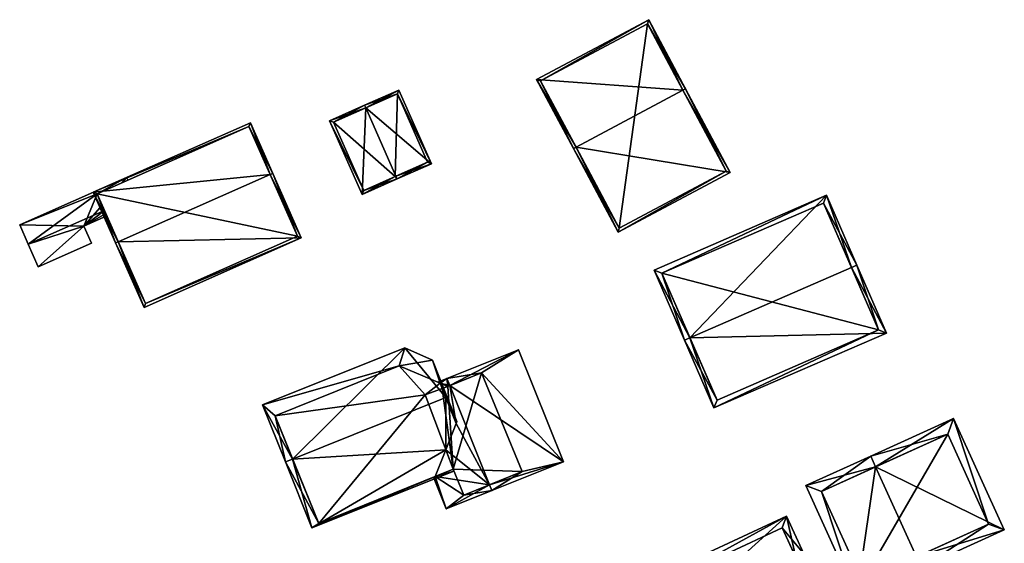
# Model space of a CAD drawing. Header units: inches. Extents: x 2523744 to 2528136, y 1148995 to 1152010.
# Tile 43 of 256: x 2524069 to 2524152, y 1150513 to 1150558. Entities that reach past the tile are written whole.
import ezdxf

# ---------------------------------------------------------------- set-up
doc = ezdxf.new("R2010")
doc.units = ezdxf.units.IN
doc.header["$MEASUREMENT"] = 0
doc.layers.add('Gebaeude Einzelhaus', color=10, linetype='Continuous')
doc.layers.add('Offenes Gebaeude', color=10, linetype='Continuous')

msp = doc.modelspace()

# ---------------------------------------------------------------- meshes
at = {"layer": 'Gebaeude Einzelhaus'}
mesh = msp.add_polyface(dxfattribs=at)
corners = [(2524116.037, 1150546.724, 460.362), (2524119.594, 1150539.534, 458.849), (2524129.074, 1150544.598, 458.849), (2524115.815, 1150546.606, 460.362), (2524125.075, 1150551.554, 460.362), (2524125.295, 1150551.671, 460.362), (2524122.179, 1150557.505, 458.849), (2524112.699, 1150552.441, 458.849), (2524119.696, 1150539.873, 458.896), (2524113.038, 1150552.339, 458.906), (2524128.736, 1150544.7, 458.896), (2524122.076, 1150557.168, 458.906), (2524128.736, 1150544.7, 452.729), (2524122.076, 1150557.168, 452.729), (2524113.038, 1150552.339, 452.729), (2524119.696, 1150539.873, 452.729)]
mesh.append_faces([[corners[k] for k in face] for face in [(11, 9, 6), (6, 9, 7), (4, 11, 5), (10, 4, 5), (5, 11, 6), (2, 10, 5), (1, 8, 10), (1, 10, 2), (0, 8, 3), (9, 0, 3), (7, 9, 3), (3, 8, 1), (4, 7, 0), (0, 7, 3), (5, 6, 4), (4, 6, 7), (0, 2, 4), (4, 2, 5), (3, 1, 0), (0, 1, 2)]], dxfattribs={"color": 13})
mesh.append_faces([[corners[k] for k in face] for face in [(13, 15, 14), (12, 15, 13), (10, 15, 12), (8, 15, 10), (14, 15, 0), (0, 15, 8), (9, 14, 0), (13, 14, 11), (11, 14, 9), (12, 13, 4), (4, 13, 11), (10, 12, 4)]], dxfattribs={"color": 41})
mesh = msp.add_polyface(dxfattribs=at)
corners = [(2524100.824, 1150544.27, 460.527), (2524100.924, 1150544.043, 460.527), (2524103.828, 1150545.326, 458.425), (2524098.272, 1150550.043, 460.527), (2524101.075, 1150551.555, 458.425), (2524098.171, 1150550.271, 460.527), (2524095.216, 1150548.966, 458.425), (2524097.97, 1150542.738, 458.425), (2524100.948, 1150551.225, 458.59), (2524103.498, 1150545.454, 458.591), (2524095.546, 1150548.839, 458.588), (2524098.098, 1150543.068, 458.588), (2524100.759, 1150544.241, 460.481), (2524100.759, 1150544.241, 452.6), (2524103.498, 1150545.454, 452.6), (2524100.948, 1150551.225, 452.6), (2524095.546, 1150548.839, 452.6), (2524098.098, 1150543.068, 452.6)]
mesh.append_faces([[corners[k] for k in face] for face in [(0, 9, 1), (1, 11, 12), (12, 0, 1), (7, 11, 1), (10, 11, 6), (6, 11, 7), (3, 10, 5), (8, 3, 5), (5, 10, 6), (4, 8, 5), (9, 8, 2), (1, 9, 2), (2, 8, 4), (3, 7, 0), (0, 7, 1), (3, 6, 7), (3, 5, 6), (3, 4, 5), (0, 2, 3), (3, 2, 4), (0, 1, 2)]], dxfattribs={"color": 13})
mesh.append_faces([[corners[k] for k in face] for face in [(13, 17, 16), (13, 16, 15), (13, 15, 14), (11, 17, 13), (11, 13, 12), (16, 17, 10), (10, 17, 11), (15, 16, 10), (3, 15, 10), (8, 15, 3), (14, 15, 8), (9, 14, 8), (13, 14, 9), (12, 13, 9), (12, 9, 0)]], dxfattribs={"color": 41})
mesh = msp.add_polyface(dxfattribs=at)
corners = [(2524077.349, 1150538.73, 463.485), (2524079.53, 1150533.183, 459.559), (2524092.818, 1150539.061, 459.559), (2524077.12, 1150538.629, 463.485), (2524090.18, 1150544.407, 463.485), (2524090.409, 1150544.508, 463.485), (2524088.514, 1150548.793, 460.333), (2524075.225, 1150542.914, 460.333), (2524079.658, 1150533.513, 459.724), (2524075.555, 1150542.786, 460.502), (2524092.488, 1150539.189, 459.724), (2524088.386, 1150548.463, 460.501), (2524088.386, 1150548.463, 451.85), (2524092.488, 1150539.189, 451.85), (2524078.155, 1150543.936, 458.673), (2524078.155, 1150543.936, 458.773), (2524075.555, 1150542.786, 451.85), (2524077.662, 1150543.718, 458.611), (2524075.555, 1150542.786, 458.611), (2524075.555, 1150542.786, 458.773), (2524076.383, 1150540.914, 459.36), (2524079.658, 1150533.513, 451.85), (2524076.383, 1150540.914, 459.46), (2524076.18, 1150541.374, 459.725), (2524075.987, 1150541.81, 459.001), (2524076.296, 1150541.11, 459.473)]
mesh.append_faces([[corners[k] for k in face] for face in [(11, 9, 7), (6, 11, 7), (4, 11, 5), (10, 4, 5), (5, 11, 6), (2, 8, 10), (2, 10, 5), (1, 8, 2), (0, 8, 3), (9, 0, 3), (7, 9, 3), (3, 8, 1), (4, 7, 0), (0, 7, 3), (5, 6, 4), (4, 6, 7), (0, 2, 4), (4, 2, 5), (3, 1, 0), (0, 1, 2)]], dxfattribs={"color": 13})
mesh.append_faces([[corners[k] for k in face] for face in [(13, 21, 16), (13, 16, 12), (10, 8, 13), (13, 8, 21), (16, 24, 18), (16, 20, 24), (24, 20, 25), (23, 9, 19), (22, 0, 23), (23, 0, 9), (20, 8, 22), (22, 8, 0), (16, 21, 20), (20, 21, 8), (9, 15, 19), (14, 16, 17), (17, 16, 18), (14, 12, 16), (9, 11, 15), (15, 11, 14), (14, 11, 12), (4, 10, 11), (11, 10, 12), (12, 10, 13)]], dxfattribs={"color": 41})
mesh = msp.add_polyface(dxfattribs=at)
corners = [(2524125.667, 1150530.604, 462.187), (2524137.209, 1150542.655, 459.089), (2524122.636, 1150536.321, 459.089), (2524139.322, 1150536.54, 462.187), (2524139.78, 1150536.739, 462.187), (2524125.209, 1150530.405, 462.187), (2524127.698, 1150524.679, 459.089), (2524142.269, 1150531.013, 459.089), (2524123.294, 1150536.063, 459.329), (2524127.956, 1150525.336, 459.337), (2524141.611, 1150531.271, 459.337), (2524136.95, 1150541.998, 459.329), (2524141.611, 1150531.271, 452.545), (2524136.95, 1150541.998, 452.545), (2524123.294, 1150536.063, 452.545), (2524127.956, 1150525.336, 452.545)]
mesh.append_faces([[corners[k] for k in face] for face in [(11, 8, 1), (3, 11, 4), (10, 3, 4), (4, 11, 1), (7, 10, 4), (6, 9, 10), (6, 10, 7), (0, 9, 5), (8, 0, 5), (5, 9, 6), (1, 8, 2), (2, 8, 5), (0, 7, 3), (3, 7, 4), (5, 6, 0), (0, 6, 7), (0, 2, 5), (4, 1, 3), (3, 1, 0), (0, 1, 2)]], dxfattribs={"color": 13})
mesh.append_faces([[corners[k] for k in face] for face in [(12, 15, 14), (12, 14, 13), (10, 15, 12), (9, 15, 10), (14, 15, 0), (0, 15, 9), (8, 14, 0), (13, 14, 11), (11, 14, 8), (12, 13, 3), (3, 13, 11), (10, 12, 3)]], dxfattribs={"color": 41})
mesh = msp.add_polyface(dxfattribs=at)
corners = [(2524093.724, 1150514.531, 458.48), (2524105.718, 1150519.335, 458.48), (2524105.65, 1150519.5, 458.615), (2524105.032, 1150521.15, 459.941), (2524105.033, 1150525.549, 463.015), (2524105.899, 1150523.351, 461.236), (2524092.079, 1150520.362, 463.015), (2524105.94, 1150523.454, 461.297), (2524105.973, 1150523.538, 461.346), (2524105.149, 1150525.595, 463.015), (2524091.484, 1150520.124, 463.015), (2524103.903, 1150528.709, 460.447), (2524101.578, 1150529.765, 459.034), (2524089.551, 1150524.949, 459.034), (2524104.141, 1150518.889, 458.61), (2524094.3, 1150514.9, 458.577), (2524104.549, 1150526.778, 462.003), (2524101.1, 1150528.25, 459.975), (2524090.6, 1150524, 460.007), (2524104.729, 1150526.321, 461.25), (2524104.549, 1150526.778, 461.252), (2524104.549, 1150526.778, 452.242), (2524104.729, 1150526.321, 452.242), (2524101.1, 1150528.25, 452.242), (2524090.6, 1150524, 452.242), (2524094.3, 1150514.9, 452.242), (2524105.65, 1150519.5, 452.242), (2524103.3, 1150525.776, 452.242)]
mesh.append_faces([[corners[k] for k in face] for face in [(10, 15, 0), (10, 6, 15), (13, 18, 10), (10, 18, 6), (16, 17, 11), (11, 17, 12), (12, 17, 13), (13, 17, 18), (4, 16, 9), (4, 7, 5), (4, 9, 7), (9, 16, 11), (14, 0, 15), (14, 1, 0), (14, 2, 1), (8, 7, 9), (6, 13, 10), (4, 12, 6), (6, 12, 13), (9, 11, 4), (4, 11, 12), (0, 6, 10), (4, 8, 9), (4, 7, 8), (4, 5, 7), (0, 3, 6), (6, 3, 4), (4, 3, 5), (0, 2, 3), (0, 1, 2)]], dxfattribs={"color": 13})
mesh.append_faces([[corners[k] for k in face] for face in [(23, 27, 24), (24, 27, 25), (25, 27, 26), (23, 21, 27), (27, 21, 22), (25, 14, 15), (25, 26, 14), (14, 26, 2), (15, 24, 25), (6, 18, 15), (15, 18, 24), (18, 17, 24), (24, 17, 23), (20, 17, 16), (20, 21, 17), (17, 21, 23), (20, 19, 21), (21, 19, 22), (19, 4, 5), (20, 16, 19), (19, 16, 4)]], dxfattribs={"color": 41})
mesh = msp.add_polyface(dxfattribs=at)
corners = [(2524108.729, 1150518.18, 461.799), (2524105.066, 1150516.143, 458.48), (2524108.926, 1150517.688, 461.799), (2524104.141, 1150518.889, 458.61), (2524103.991, 1150518.828, 458.48), (2524105.899, 1150523.351, 461.236), (2524105.37, 1150526.569, 461.799), (2524105.032, 1150521.15, 459.941), (2524104.549, 1150526.778, 461.252), (2524105.13, 1150527.169, 461.799), (2524104.729, 1150526.321, 461.25), (2524104.357, 1150526.86, 461.135), (2524114.975, 1150520.11, 458.038), (2524111.178, 1150529.591, 458.038), (2524105.65, 1150519.5, 459.909), (2524106.55, 1150517.3, 459.923), (2524105.2, 1150526.5, 461.652), (2524111.5, 1150519.3, 460.074), (2524108.05, 1150527.65, 460.131), (2524111.5, 1150519.3, 452.242), (2524106.55, 1150517.3, 452.242), (2524108.05, 1150527.65, 452.242), (2524105.2, 1150526.5, 452.242), (2524104.729, 1150526.321, 452.242), (2524105.65, 1150519.5, 458.615), (2524105.65, 1150519.5, 452.242), (2524103.3, 1150525.776, 452.242)]
mesh.append_faces([[corners[k] for k in face] for face in [(6, 16, 9), (12, 18, 13), (13, 18, 9), (9, 18, 6), (0, 17, 2), (2, 17, 12), (12, 17, 18), (9, 8, 11), (9, 16, 8), (8, 16, 10), (1, 15, 2), (2, 15, 0), (1, 3, 15), (15, 3, 14), (14, 3, 7), (1, 4, 3), (6, 13, 9), (0, 12, 6), (6, 12, 13), (0, 2, 12), (8, 9, 11), (5, 6, 10), (10, 6, 8), (8, 6, 9), (3, 0, 7), (7, 0, 5), (5, 0, 6), (4, 1, 3), (3, 1, 0), (0, 1, 2)]], dxfattribs={"color": 13})
mesh.append_faces([[corners[k] for k in face] for face in [(20, 25, 19), (19, 25, 21), (21, 25, 22), (22, 25, 23), (23, 25, 26), (7, 24, 14), (24, 15, 14), (24, 20, 15), (24, 25, 20), (22, 10, 16), (22, 23, 10), (16, 6, 22), (6, 18, 22), (22, 18, 21), (18, 17, 21), (21, 17, 19), (0, 15, 17), (17, 15, 19), (19, 15, 20)]], dxfattribs={"color": 41})
mesh = msp.add_polyface(dxfattribs=at)
corners = [(2524141.356, 1150519.694, 463.414), (2524140.942, 1150520.605, 463.414), (2524135.459, 1150518.114, 458.683), (2524139.742, 1150508.686, 458.683), (2524144.811, 1150512.087, 463.413), (2524145.224, 1150511.177, 463.413), (2524152.235, 1150514.361, 458.386), (2524147.952, 1150523.789, 458.386), (2524140.239, 1150510.01, 459.469), (2524136.783, 1150517.617, 459.469), (2524150.911, 1150514.858, 459.039), (2524147.455, 1150522.465, 459.039), (2524147.455, 1150522.465, 452.376), (2524150.911, 1150514.858, 452.376), (2524136.783, 1150517.617, 452.376), (2524140.239, 1150510.01, 452.376)]
mesh.append_faces([[corners[k] for k in face] for face in [(0, 9, 1), (11, 0, 1), (1, 9, 2), (10, 11, 7), (7, 11, 1), (6, 10, 7), (8, 4, 5), (5, 4, 10), (5, 10, 6), (9, 8, 3), (2, 9, 3), (3, 8, 5), (0, 7, 1), (5, 6, 4), (4, 6, 0), (0, 6, 7), (0, 3, 4), (4, 3, 5), (0, 2, 3), (0, 1, 2)]], dxfattribs={"color": 13})
mesh.append_faces([[corners[k] for k in face] for face in [(12, 15, 14), (13, 15, 12), (4, 15, 13), (8, 15, 4), (4, 13, 10), (14, 15, 9), (9, 15, 8), (12, 14, 0), (0, 14, 9), (11, 12, 0), (13, 12, 10), (10, 12, 11)]], dxfattribs={"color": 41})
mesh = msp.add_polyface(dxfattribs=at)
corners = [(2524134.626, 1150512.036, 459.104), (2524135.305, 1150512.353, 459.104), (2524133.822, 1150515.53, 457.593), (2524124.983, 1150507.535, 459.104), (2524122.821, 1150510.394, 457.593), (2524124.304, 1150507.218, 459.104), (2524125.778, 1150504.06, 457.593), (2524136.779, 1150509.195, 457.593), (2524133.46, 1150514.533, 457.916), (2524135.782, 1150509.558, 457.918), (2524123.818, 1150510.032, 457.916), (2524126.14, 1150505.057, 457.918), (2524135.782, 1150509.558, 452.363), (2524133.46, 1150514.533, 452.363), (2524123.818, 1150510.032, 452.363), (2524126.14, 1150505.057, 452.363)]
mesh.append_faces([[corners[k] for k in face] for face in [(7, 11, 9), (6, 11, 7), (3, 11, 5), (10, 3, 5), (5, 11, 6), (4, 10, 5), (8, 10, 2), (2, 10, 4), (0, 8, 1), (9, 0, 1), (7, 9, 1), (1, 8, 2), (3, 7, 0), (0, 7, 1), (3, 6, 7), (3, 5, 6), (3, 4, 5), (0, 2, 3), (3, 2, 4), (0, 1, 2)]], dxfattribs={"color": 13})
mesh.append_faces([[corners[k] for k in face] for face in [(12, 15, 14), (12, 14, 13), (9, 15, 12), (11, 15, 9), (14, 15, 3), (3, 15, 11), (10, 14, 3), (13, 14, 8), (8, 14, 10), (12, 13, 0), (0, 13, 8), (9, 12, 0)]], dxfattribs={"color": 41})
at = {"layer": 'Offenes Gebaeude'}
mesh = msp.add_polyface(dxfattribs=at)
corners = [(2524075.555, 1150542.786, 458.773), (2524069.021, 1150540.169, 458.619), (2524069.748, 1150538.528, 459.725), (2524078.054, 1150544.165, 458.619), (2524076.18, 1150541.374, 459.725), (2524078.155, 1150543.936, 458.773), (2524074.449, 1150540.058, 459.46), (2524076.383, 1150540.914, 459.46), (2524070.594, 1150536.613, 458.619), (2524075.093, 1150538.603, 458.619), (2524069.748, 1150538.528, 459.625), (2524069.021, 1150540.169, 458.519), (2524070.594, 1150536.613, 458.519), (2524075.093, 1150538.603, 458.519), (2524074.449, 1150540.058, 459.36), (2524076.383, 1150540.914, 459.36), (2524078.155, 1150543.936, 458.673), (2524078.054, 1150544.165, 458.519), (2524077.662, 1150543.718, 458.611), (2524075.555, 1150542.786, 458.611), (2524075.987, 1150541.81, 459.001), (2524076.296, 1150541.11, 459.473)]
mesh.append_faces([[corners[k] for k in face] for face in [(9, 6, 8), (8, 6, 2), (2, 6, 4), (4, 6, 7), (3, 0, 5), (0, 2, 4), (3, 1, 0), (0, 1, 2)]], dxfattribs={"color": 13})
mesh.append_faces([[corners[k] for k in face] for face in [(17, 16, 18), (20, 21, 14), (21, 15, 14), (12, 14, 13), (12, 10, 14), (17, 19, 11), (11, 19, 14), (14, 19, 20), (17, 18, 19), (10, 11, 14), (1, 3, 11), (11, 3, 17), (17, 3, 16), (16, 3, 5), (14, 15, 6), (6, 15, 7), (6, 9, 14), (14, 9, 13), (9, 8, 13), (13, 8, 12), (2, 10, 8), (8, 10, 12), (2, 1, 10), (10, 1, 11)]], dxfattribs={"color": 41})

doc.saveas('drawing.dxf')
